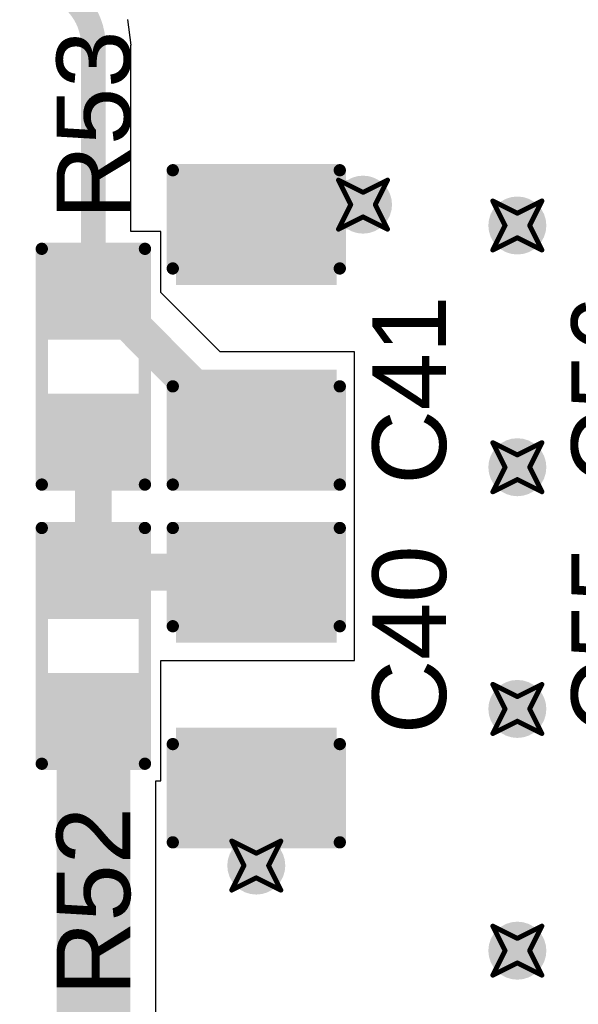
# Model space of a CAD drawing. Header units: inches. Extents: x -0.03 to 9.71, y 0 to 4.44.
# Tile 71 of 118: x 2.57 to 2.79, y 1.12 to 1.52. Entities that reach past the tile are written whole.
import ezdxf

# ---------------------------------------------------------------- set-up
doc = ezdxf.new("R2010")
doc.units = ezdxf.units.IN
doc.header["$MEASUREMENT"] = 0
for name, color, linetype in [('Bottom Layer', 5, 'Continuous'), ('Drill Drawing', 1, 'Continuous'), ('Layer 1', 16, 'Continuous'), ('Layer 2', 76, 'Continuous'), ('Top Layer', 1, 'Continuous'), ('Top Overlay', 2, 'Continuous'), ('Top Paste', 8, 'Continuous'), ('Top Solder', 216, 'Continuous'), ('Via Holes', 16, 'Continuous')]:
    doc.layers.add(name, color=color, linetype=linetype)
doc.styles.add('Arial', font='txt', dxfattribs={"height": 0.2})

# ---------------------------------------------------------------- blocks, each defined once
blk = doc.blocks.new('R___0603_44')
at = {"layer": 'Top Layer'}
for points in [[(-0.015, 0.0175), (-0.015, -0.0175), (-0.045, -0.0175), (-0.045, 0.0175)], [(0.045, 0.0175), (0.045, -0.0175), (0.015, -0.0175), (0.015, 0.0175)]]:
    blk.add_hatch(color=1, dxfattribs=at).paths.add_polyline_path(points)
at = {"layer": 'Top Paste'}
for points in [[(-0.015, 0.0175), (-0.015, -0.0175), (-0.045, -0.0175), (-0.045, 0.0175)], [(0.045, 0.0175), (0.045, -0.0175), (0.015, -0.0175), (0.015, 0.0175)]]:
    blk.add_hatch(color=8, dxfattribs=at).paths.add_polyline_path(points)
at = {"layer": 'Top Solder'}
for points in [[(-0.011, 0.0215), (-0.011, -0.0215), (-0.049, -0.0215), (-0.049, 0.0215)], [(0.049, 0.0215), (0.049, -0.0215), (0.011, -0.0215), (0.011, 0.0215)]]:
    blk.add_hatch(color=216, dxfattribs=at).paths.add_polyline_path(points)
at = {"layer": 'Top Overlay', "const_width": 0.005}
for points in [[(-0.048, 0.021), (0.048, 0.021)], [(-0.048, 0.021), (-0.048, -0.021)], [(0.048, 0.021), (0.048, -0.021)], [(-0.048, -0.021), (0.048, -0.021)]]:
    blk.add_lwpolyline(points, dxfattribs=at)
at = {"layer": 'Top Overlay', "const_width": 0.0025}
for points in [[(-0.04925, 0.021, 1), (-0.04675, 0.021, 1)], [(-0.04925, 0.021, 1), (-0.04675, 0.021, 1)], [(0.04675, 0.021, 1), (0.04925, 0.021, 1)], [(0.04675, 0.021, 1), (0.04925, 0.021, 1)], [(-0.04925, -0.021, 1), (-0.04675, -0.021, 1)], [(-0.04925, -0.021, 1), (-0.04675, -0.021, 1)], [(0.04675, -0.021, 1), (0.04925, -0.021, 1)], [(0.04675, -0.021, 1), (0.04925, -0.021, 1)]]:
    blk.add_lwpolyline(points, format="xyb", close=True, dxfattribs=at)
blk = doc.blocks.new('R___0603_45')
at = {"layer": 'Top Layer'}
for points in [[(-0.015, 0.0175), (-0.015, -0.0175), (-0.045, -0.0175), (-0.045, 0.0175)], [(0.045, 0.0175), (0.045, -0.0175), (0.015, -0.0175), (0.015, 0.0175)]]:
    blk.add_hatch(color=1, dxfattribs=at).paths.add_polyline_path(points)
at = {"layer": 'Top Paste'}
for points in [[(-0.015, 0.0175), (-0.015, -0.0175), (-0.045, -0.0175), (-0.045, 0.0175)], [(0.045, 0.0175), (0.045, -0.0175), (0.015, -0.0175), (0.015, 0.0175)]]:
    blk.add_hatch(color=8, dxfattribs=at).paths.add_polyline_path(points)
at = {"layer": 'Top Solder'}
for points in [[(-0.011, 0.0215), (-0.011, -0.0215), (-0.049, -0.0215), (-0.049, 0.0215)], [(0.049, 0.0215), (0.049, -0.0215), (0.011, -0.0215), (0.011, 0.0215)]]:
    blk.add_hatch(color=216, dxfattribs=at).paths.add_polyline_path(points)
at = {"layer": 'Top Overlay', "const_width": 0.005}
for points in [[(-0.048, 0.021), (0.048, 0.021)], [(-0.048, 0.021), (-0.048, -0.021)], [(0.048, 0.021), (0.048, -0.021)], [(-0.048, -0.021), (0.048, -0.021)]]:
    blk.add_lwpolyline(points, dxfattribs=at)
at = {"layer": 'Top Overlay', "const_width": 0.0025}
for points in [[(-0.04925, 0.021, 1), (-0.04675, 0.021, 1)], [(-0.04925, 0.021, 1), (-0.04675, 0.021, 1)], [(0.04675, 0.021, 1), (0.04925, 0.021, 1)], [(0.04675, 0.021, 1), (0.04925, 0.021, 1)], [(-0.04925, -0.021, 1), (-0.04675, -0.021, 1)], [(-0.04925, -0.021, 1), (-0.04675, -0.021, 1)], [(0.04675, -0.021, 1), (0.04925, -0.021, 1)], [(0.04675, -0.021, 1), (0.04925, -0.021, 1)]]:
    blk.add_lwpolyline(points, format="xyb", close=True, dxfattribs=at)
blk = doc.blocks.new('C___0805_157')
at = {"layer": 'Top Layer'}
for points in [[(-0.06, 0.03), (-0.02, 0.03), (-0.02, -0.03), (-0.06, -0.03)], [(0.02, 0.03), (0.06, 0.03), (0.06, -0.03), (0.02, -0.03)]]:
    blk.add_hatch(color=1, dxfattribs=at).paths.add_polyline_path(points)
at = {"layer": 'Top Paste'}
for points in [[(-0.06, 0.03), (-0.02, 0.03), (-0.02, -0.03), (-0.06, -0.03)], [(0.02, 0.03), (0.06, 0.03), (0.06, -0.03), (0.02, -0.03)]]:
    blk.add_hatch(color=8, dxfattribs=at).paths.add_polyline_path(points)
at = {"layer": 'Top Solder'}
for points in [[(-0.06276, 0.03276), (-0.01724, 0.03276), (-0.01724, -0.03276), (-0.06276, -0.03276)], [(0.01724, 0.03276), (0.06276, 0.03276), (0.06276, -0.03276), (0.01724, -0.03276)]]:
    blk.add_hatch(color=216, dxfattribs=at).paths.add_polyline_path(points)
at = {"layer": 'Top Overlay', "const_width": 0.005}
for points in [[(-0.064, 0.034), (-0.064, -0.034)], [(-0.064, 0.034), (-0.024, 0.034)], [(0.024, 0.034), (0.064, 0.034)], [(0.064, 0.034), (0.064, -0.034)], [(-0.064, -0.034), (-0.024, -0.034)], [(0.024, -0.034), (0.064, -0.034)]]:
    blk.add_lwpolyline(points, dxfattribs=at)
at = {"layer": 'Top Overlay', "const_width": 0.0025}
for points in [[(-0.06525, 0.034, 1), (-0.06275, 0.034, 1)], [(-0.06525, 0.034, 1), (-0.06275, 0.034, 1)], [(-0.02525, 0.034, 1), (-0.02275, 0.034, 1)], [(0.02275, 0.034, 1), (0.02525, 0.034, 1)], [(0.06275, 0.034, 1), (0.06525, 0.034, 1)], [(0.06275, 0.034, 1), (0.06525, 0.034, 1)], [(-0.06525, -0.034, 1), (-0.06275, -0.034, 1)], [(-0.06525, -0.034, 1), (-0.06275, -0.034, 1)], [(-0.02525, -0.034, 1), (-0.02275, -0.034, 1)], [(0.02275, -0.034, 1), (0.02525, -0.034, 1)], [(0.06275, -0.034, 1), (0.06525, -0.034, 1)], [(0.06275, -0.034, 1), (0.06525, -0.034, 1)]]:
    blk.add_lwpolyline(points, format="xyb", close=True, dxfattribs=at)
blk = doc.blocks.new('C___0805_158')
at = {"layer": 'Top Layer'}
for points in [[(-0.06, 0.03), (-0.02, 0.03), (-0.02, -0.03), (-0.06, -0.03)], [(0.02, 0.03), (0.06, 0.03), (0.06, -0.03), (0.02, -0.03)]]:
    blk.add_hatch(color=1, dxfattribs=at).paths.add_polyline_path(points)
at = {"layer": 'Top Paste'}
for points in [[(-0.06, 0.03), (-0.02, 0.03), (-0.02, -0.03), (-0.06, -0.03)], [(0.02, 0.03), (0.06, 0.03), (0.06, -0.03), (0.02, -0.03)]]:
    blk.add_hatch(color=8, dxfattribs=at).paths.add_polyline_path(points)
at = {"layer": 'Top Solder'}
for points in [[(-0.06276, 0.03276), (-0.01724, 0.03276), (-0.01724, -0.03276), (-0.06276, -0.03276)], [(0.01724, 0.03276), (0.06276, 0.03276), (0.06276, -0.03276), (0.01724, -0.03276)]]:
    blk.add_hatch(color=216, dxfattribs=at).paths.add_polyline_path(points)
at = {"layer": 'Top Overlay', "const_width": 0.005}
for points in [[(-0.064, -0.034), (-0.064, 0.034)], [(-0.024, 0.034), (-0.064, 0.034)], [(0.064, 0.034), (0.024, 0.034)], [(0.064, -0.034), (0.064, 0.034)], [(-0.024, -0.034), (-0.064, -0.034)], [(0.064, -0.034), (0.024, -0.034)]]:
    blk.add_lwpolyline(points, dxfattribs=at)
at = {"layer": 'Top Overlay', "const_width": 0.0025}
for points in [[(-0.06525, 0.034, 1), (-0.06275, 0.034, 1)], [(-0.06525, 0.034, 1), (-0.06275, 0.034, 1)], [(-0.02525, 0.034, 1), (-0.02275, 0.034, 1)], [(0.02275, 0.034, 1), (0.02525, 0.034, 1)], [(0.06275, 0.034, 1), (0.06525, 0.034, 1)], [(0.06275, 0.034, 1), (0.06525, 0.034, 1)], [(-0.06525, -0.034, 1), (-0.06275, -0.034, 1)], [(-0.06525, -0.034, 1), (-0.06275, -0.034, 1)], [(-0.02525, -0.034, 1), (-0.02275, -0.034, 1)], [(0.02275, -0.034, 1), (0.02525, -0.034, 1)], [(0.06275, -0.034, 1), (0.06525, -0.034, 1)], [(0.06275, -0.034, 1), (0.06525, -0.034, 1)]]:
    blk.add_lwpolyline(points, format="xyb", close=True, dxfattribs=at)

msp = doc.modelspace()

# ---------------------------------------------------------------- hatches: boundary and pattern name
at = {"layer": 'Bottom Layer'}
h = msp.add_hatch(color=5, dxfattribs=at)
edge = h.paths.add_edge_path()
edge.add_arc((2.70488, 1.44551), 0.01181, 0, 360)
h = msp.add_hatch(color=5, dxfattribs=at)
edge = h.paths.add_edge_path()
edge.add_arc((2.76772, 1.43701), 0.01181, 0, 360)
h = msp.add_hatch(color=5, dxfattribs=at)
edge = h.paths.add_edge_path()
edge.add_arc((2.76772, 1.33858), 0.01181, 0, 360)
h = msp.add_hatch(color=5, dxfattribs=at)
edge = h.paths.add_edge_path()
edge.add_arc((2.76772, 1.24016), 0.01181, 0, 360)
h = msp.add_hatch(color=5, dxfattribs=at)
edge = h.paths.add_edge_path()
edge.add_arc((2.66142, 1.17638), 0.01181, 0, 360)
h = msp.add_hatch(color=5, dxfattribs=at)
edge = h.paths.add_edge_path()
edge.add_arc((2.76772, 1.14173), 0.01181, 0, 360)
at = {"layer": 'Layer 1'}
h = msp.add_hatch(color=16, dxfattribs=at)
edge = h.paths.add_edge_path()
edge.add_arc((2.70488, 1.44551), 0.01181, 0, 360)
h = msp.add_hatch(color=16, dxfattribs=at)
edge = h.paths.add_edge_path()
edge.add_arc((2.76772, 1.43701), 0.01181, 0, 360)
h = msp.add_hatch(color=16, dxfattribs=at)
edge = h.paths.add_edge_path()
edge.add_arc((2.76772, 1.33858), 0.01181, 0, 360)
h = msp.add_hatch(color=16, dxfattribs=at)
edge = h.paths.add_edge_path()
edge.add_arc((2.76772, 1.24016), 0.01181, 0, 360)
h = msp.add_hatch(color=16, dxfattribs=at)
edge = h.paths.add_edge_path()
edge.add_arc((2.66142, 1.17638), 0.01181, 0, 360)
h = msp.add_hatch(color=16, dxfattribs=at)
edge = h.paths.add_edge_path()
edge.add_arc((2.76772, 1.14173), 0.01181, 0, 360)
at = {"layer": 'Layer 2'}
h = msp.add_hatch(color=76, dxfattribs=at)
edge = h.paths.add_edge_path()
edge.add_arc((2.70488, 1.44551), 0.01181, 0, 360)
h = msp.add_hatch(color=76, dxfattribs=at)
edge = h.paths.add_edge_path()
edge.add_arc((2.76772, 1.43701), 0.01181, 0, 360)
h = msp.add_hatch(color=76, dxfattribs=at)
edge = h.paths.add_edge_path()
edge.add_arc((2.76772, 1.33858), 0.01181, 0, 360)
h = msp.add_hatch(color=76, dxfattribs=at)
edge = h.paths.add_edge_path()
edge.add_arc((2.76772, 1.24016), 0.01181, 0, 360)
h = msp.add_hatch(color=76, dxfattribs=at)
edge = h.paths.add_edge_path()
edge.add_arc((2.66142, 1.17638), 0.01181, 0, 360)
h = msp.add_hatch(color=76, dxfattribs=at)
edge = h.paths.add_edge_path()
edge.add_arc((2.76772, 1.14173), 0.01181, 0, 360)
at = {"layer": 'Top Layer'}
h = msp.add_hatch(color=1, dxfattribs=at)
edge = h.paths.add_edge_path()
edge.add_arc((2.70488, 1.44551), 0.01181, 0, 360)
h = msp.add_hatch(color=1, dxfattribs=at)
edge = h.paths.add_edge_path()
edge.add_arc((2.76772, 1.43701), 0.01181, 0, 360)
h = msp.add_hatch(color=1, dxfattribs=at)
edge = h.paths.add_edge_path()
edge.add_arc((2.76772, 1.33858), 0.01181, 0, 360)
h = msp.add_hatch(color=1, dxfattribs=at)
edge = h.paths.add_edge_path()
edge.add_arc((2.76772, 1.24016), 0.01181, 0, 360)
h = msp.add_hatch(color=1, dxfattribs=at)
edge = h.paths.add_edge_path()
edge.add_arc((2.66142, 1.17638), 0.01181, 0, 360)
h = msp.add_hatch(color=1, dxfattribs=at)
edge = h.paths.add_edge_path()
edge.add_arc((2.76772, 1.14173), 0.01181, 0, 360)
at = {"layer": 'Via Holes'}
h = msp.add_hatch(color=7, dxfattribs=at)
edge = h.paths.add_edge_path()
edge.add_arc((2.70488, 1.44551), 0.00591, 0, 360)
h = msp.add_hatch(color=7, dxfattribs=at)
edge = h.paths.add_edge_path()
edge.add_arc((2.76772, 1.43701), 0.00591, 0, 360)
h = msp.add_hatch(color=7, dxfattribs=at)
edge = h.paths.add_edge_path()
edge.add_arc((2.76772, 1.33858), 0.00591, 0, 360)
h = msp.add_hatch(color=7, dxfattribs=at)
edge = h.paths.add_edge_path()
edge.add_arc((2.76772, 1.24016), 0.00591, 0, 360)
h = msp.add_hatch(color=7, dxfattribs=at)
edge = h.paths.add_edge_path()
edge.add_arc((2.66142, 1.17638), 0.00591, 0, 360)
h = msp.add_hatch(color=7, dxfattribs=at)
edge = h.paths.add_edge_path()
edge.add_arc((2.76772, 1.14173), 0.00591, 0, 360)

# ---------------------------------------------------------------- linework, layer by layer
at = {"layer": 'Drill Drawing', "const_width": 0.002}
for points in [[(2.69488, 1.45551), (2.70488, 1.45051)], [(2.69488, 1.45551), (2.69988, 1.44551)], [(2.70488, 1.45051), (2.71488, 1.45551)], [(2.70988, 1.44551), (2.71488, 1.45551)], [(2.75772, 1.44701), (2.76772, 1.44201)], [(2.75772, 1.44701), (2.76272, 1.43701)], [(2.76772, 1.44201), (2.77772, 1.44701)], [(2.77272, 1.43701), (2.77772, 1.44701)], [(2.69488, 1.43551), (2.69988, 1.44551)], [(2.70988, 1.44551), (2.71488, 1.43551)], [(2.69488, 1.43551), (2.70488, 1.44051)], [(2.70488, 1.44051), (2.71488, 1.43551)], [(2.75772, 1.42701), (2.76272, 1.43701)], [(2.77272, 1.43701), (2.77772, 1.42701)], [(2.75772, 1.42701), (2.76772, 1.43201)], [(2.76772, 1.43201), (2.77772, 1.42701)], [(2.75772, 1.34858), (2.76772, 1.34358)], [(2.75772, 1.34858), (2.76272, 1.33858)], [(2.76772, 1.34358), (2.77772, 1.34858)], [(2.77272, 1.33858), (2.77772, 1.34858)], [(2.75772, 1.32858), (2.76272, 1.33858)], [(2.77272, 1.33858), (2.77772, 1.32858)], [(2.75772, 1.32858), (2.76772, 1.33358)], [(2.76772, 1.33358), (2.77772, 1.32858)], [(2.75772, 1.25016), (2.76772, 1.24516)], [(2.75772, 1.25016), (2.76272, 1.24016)], [(2.76772, 1.24516), (2.77772, 1.25016)], [(2.77272, 1.24016), (2.77772, 1.25016)], [(2.75772, 1.23016), (2.76272, 1.24016)], [(2.77272, 1.24016), (2.77772, 1.23016)], [(2.75772, 1.23016), (2.76772, 1.23516)], [(2.76772, 1.23516), (2.77772, 1.23016)], [(2.65142, 1.18638), (2.66142, 1.18138)], [(2.65142, 1.18638), (2.65642, 1.17638)], [(2.66142, 1.18138), (2.67142, 1.18638)], [(2.66642, 1.17638), (2.67142, 1.18638)], [(2.65142, 1.16638), (2.65642, 1.17638)], [(2.66642, 1.17638), (2.67142, 1.16638)], [(2.65142, 1.16638), (2.66142, 1.17138)], [(2.66142, 1.17138), (2.67142, 1.16638)], [(2.75772, 1.15173), (2.76772, 1.14673)], [(2.75772, 1.15173), (2.76272, 1.14173)], [(2.76772, 1.14673), (2.77772, 1.15173)], [(2.77272, 1.14173), (2.77772, 1.15173)], [(2.75772, 1.13173), (2.76272, 1.14173)], [(2.77272, 1.14173), (2.77772, 1.13173)], [(2.75772, 1.13173), (2.76772, 1.13673)], [(2.76772, 1.13673), (2.77772, 1.13173)]]:
    msp.add_lwpolyline(points, dxfattribs=at)
at = {"layer": 'Drill Drawing', "const_width": 0.001}
for points in [[(2.69438, 1.45551, 1), (2.69538, 1.45551, 1)], [(2.69438, 1.45551, 1), (2.69538, 1.45551, 1)], [(2.71438, 1.45551, 1), (2.71538, 1.45551, 1)], [(2.71438, 1.45551, 1), (2.71538, 1.45551, 1)], [(2.70438, 1.45051, 1), (2.70538, 1.45051, 1)], [(2.70438, 1.45051, 1), (2.70538, 1.45051, 1)], [(2.75722, 1.44701, 1), (2.75822, 1.44701, 1)], [(2.75722, 1.44701, 1), (2.75822, 1.44701, 1)], [(2.77722, 1.44701, 1), (2.77822, 1.44701, 1)], [(2.77722, 1.44701, 1), (2.77822, 1.44701, 1)], [(2.69938, 1.44551, 1), (2.70038, 1.44551, 1)], [(2.69938, 1.44551, 1), (2.70038, 1.44551, 1)], [(2.70938, 1.44551, 1), (2.71038, 1.44551, 1)], [(2.70938, 1.44551, 1), (2.71038, 1.44551, 1)], [(2.70438, 1.44051, 1), (2.70538, 1.44051, 1)], [(2.70438, 1.44051, 1), (2.70538, 1.44051, 1)], [(2.76722, 1.44201, 1), (2.76822, 1.44201, 1)], [(2.76722, 1.44201, 1), (2.76822, 1.44201, 1)], [(2.69438, 1.43551, 1), (2.69538, 1.43551, 1)], [(2.69438, 1.43551, 1), (2.69538, 1.43551, 1)], [(2.71438, 1.43551, 1), (2.71538, 1.43551, 1)], [(2.71438, 1.43551, 1), (2.71538, 1.43551, 1)], [(2.76222, 1.43701, 1), (2.76322, 1.43701, 1)], [(2.76222, 1.43701, 1), (2.76322, 1.43701, 1)], [(2.77222, 1.43701, 1), (2.77322, 1.43701, 1)], [(2.77222, 1.43701, 1), (2.77322, 1.43701, 1)], [(2.76722, 1.43201, 1), (2.76822, 1.43201, 1)], [(2.76722, 1.43201, 1), (2.76822, 1.43201, 1)], [(2.75722, 1.42701, 1), (2.75822, 1.42701, 1)], [(2.75722, 1.42701, 1), (2.75822, 1.42701, 1)], [(2.77722, 1.42701, 1), (2.77822, 1.42701, 1)], [(2.77722, 1.42701, 1), (2.77822, 1.42701, 1)], [(2.75722, 1.34858, 1), (2.75822, 1.34858, 1)], [(2.75722, 1.34858, 1), (2.75822, 1.34858, 1)], [(2.77722, 1.34858, 1), (2.77822, 1.34858, 1)], [(2.77722, 1.34858, 1), (2.77822, 1.34858, 1)], [(2.76722, 1.34358, 1), (2.76822, 1.34358, 1)], [(2.76722, 1.34358, 1), (2.76822, 1.34358, 1)], [(2.76222, 1.33858, 1), (2.76322, 1.33858, 1)], [(2.76222, 1.33858, 1), (2.76322, 1.33858, 1)], [(2.77222, 1.33858, 1), (2.77322, 1.33858, 1)], [(2.77222, 1.33858, 1), (2.77322, 1.33858, 1)], [(2.76722, 1.33358, 1), (2.76822, 1.33358, 1)], [(2.76722, 1.33358, 1), (2.76822, 1.33358, 1)], [(2.75722, 1.32858, 1), (2.75822, 1.32858, 1)], [(2.75722, 1.32858, 1), (2.75822, 1.32858, 1)], [(2.77722, 1.32858, 1), (2.77822, 1.32858, 1)], [(2.77722, 1.32858, 1), (2.77822, 1.32858, 1)], [(2.75722, 1.25016, 1), (2.75822, 1.25016, 1)], [(2.75722, 1.25016, 1), (2.75822, 1.25016, 1)], [(2.77722, 1.25016, 1), (2.77822, 1.25016, 1)], [(2.77722, 1.25016, 1), (2.77822, 1.25016, 1)], [(2.76722, 1.24516, 1), (2.76822, 1.24516, 1)], [(2.76722, 1.24516, 1), (2.76822, 1.24516, 1)], [(2.76222, 1.24016, 1), (2.76322, 1.24016, 1)], [(2.76222, 1.24016, 1), (2.76322, 1.24016, 1)], [(2.77222, 1.24016, 1), (2.77322, 1.24016, 1)], [(2.77222, 1.24016, 1), (2.77322, 1.24016, 1)], [(2.76722, 1.23516, 1), (2.76822, 1.23516, 1)], [(2.76722, 1.23516, 1), (2.76822, 1.23516, 1)], [(2.75722, 1.23016, 1), (2.75822, 1.23016, 1)], [(2.75722, 1.23016, 1), (2.75822, 1.23016, 1)], [(2.77722, 1.23016, 1), (2.77822, 1.23016, 1)], [(2.77722, 1.23016, 1), (2.77822, 1.23016, 1)], [(2.65092, 1.18638, 1), (2.65192, 1.18638, 1)], [(2.65092, 1.18638, 1), (2.65192, 1.18638, 1)], [(2.67092, 1.18638, 1), (2.67192, 1.18638, 1)], [(2.67092, 1.18638, 1), (2.67192, 1.18638, 1)], [(2.66092, 1.18138, 1), (2.66192, 1.18138, 1)], [(2.66092, 1.18138, 1), (2.66192, 1.18138, 1)], [(2.65592, 1.17638, 1), (2.65692, 1.17638, 1)], [(2.65592, 1.17638, 1), (2.65692, 1.17638, 1)], [(2.66592, 1.17638, 1), (2.66692, 1.17638, 1)], [(2.66592, 1.17638, 1), (2.66692, 1.17638, 1)], [(2.66092, 1.17138, 1), (2.66192, 1.17138, 1)], [(2.66092, 1.17138, 1), (2.66192, 1.17138, 1)], [(2.65092, 1.16638, 1), (2.65192, 1.16638, 1)], [(2.65092, 1.16638, 1), (2.65192, 1.16638, 1)], [(2.67092, 1.16638, 1), (2.67192, 1.16638, 1)], [(2.67092, 1.16638, 1), (2.67192, 1.16638, 1)], [(2.75722, 1.15173, 1), (2.75822, 1.15173, 1)], [(2.75722, 1.15173, 1), (2.75822, 1.15173, 1)], [(2.77722, 1.15173, 1), (2.77822, 1.15173, 1)], [(2.77722, 1.15173, 1), (2.77822, 1.15173, 1)], [(2.76722, 1.14673, 1), (2.76822, 1.14673, 1)], [(2.76722, 1.14673, 1), (2.76822, 1.14673, 1)], [(2.76222, 1.14173, 1), (2.76322, 1.14173, 1)], [(2.76222, 1.14173, 1), (2.76322, 1.14173, 1)], [(2.77222, 1.14173, 1), (2.77322, 1.14173, 1)], [(2.77222, 1.14173, 1), (2.77322, 1.14173, 1)], [(2.76722, 1.13673, 1), (2.76822, 1.13673, 1)], [(2.76722, 1.13673, 1), (2.76822, 1.13673, 1)], [(2.75722, 1.13173, 1), (2.75822, 1.13173, 1)], [(2.75722, 1.13173, 1), (2.75822, 1.13173, 1)], [(2.77722, 1.13173, 1), (2.77822, 1.13173, 1)], [(2.77722, 1.13173, 1), (2.77822, 1.13173, 1)]]:
    msp.add_lwpolyline(points, format="xyb", close=True, dxfattribs=at)
at = {"layer": 'Top Layer'}
for p, q in [((2.61042, 1.51043), (2.60905, 1.52088)), ((2.61037, 1.43451), (2.61037, 1.51043)), ((2.61037, 1.51043), (2.61042, 1.51043)), ((2.62258, 1.43451), (2.61037, 1.43451)), ((2.62258, 1.40972), (2.62258, 1.43451)), ((2.64667, 1.38551), (2.62258, 1.40972)), ((2.70142, 1.38551), (2.64667, 1.38551)), ((2.70142, 1.32551), (2.70142, 1.38551)), ((2.70142, 1.31984), (2.70142, 1.32551)), ((2.70142, 1.32551), (2.70142, 1.32551)), ((2.70142, 1.25984), (2.70142, 1.31984)), ((2.70142, 1.31984), (2.70142, 1.31984)), ((2.62258, 1.21084), (2.62258, 1.25984)), ((2.62258, 1.25984), (2.70142, 1.25984)), ((2.62057, 1.02362), (2.62057, 1.21084)), ((2.62057, 1.21084), (2.62258, 1.21084))]:
    msp.add_line(p, q, dxfattribs=at)
at = {"layer": 'Top Layer', "const_width": 0.01}
msp.add_lwpolyline([(2.57008, 1.53543, -0.414214), (2.59508, 1.51043)], format="xyb", dxfattribs=at)
at = {"layer": 'Top Layer'}
for points, const_width in [([(2.59508, 1.40951), (2.59508, 1.51043)], 0.01), ([(2.66142, 1.44551), (2.70488, 1.44551)], 0.02), ([(2.59508, 1.40951), (2.60508, 1.40201)], 0.015), ([(2.60508, 1.40201), (2.63892, 1.36801)], 0.015), ([(2.63892, 1.36801), (2.66142, 1.35551)], 0.015), ([(2.59508, 1.29584), (2.59508, 1.34951)], 0.015), ([(2.59508, 1.29584), (2.65542, 1.29584)], 0.015), ([(2.59508, 0.92815), (2.59508, 1.23584)], 0.03), ([(2.66142, 1.17638), (2.66142, 1.21984)], 0.02)]:
    msp.add_lwpolyline(points, dxfattribs=dict(at, const_width=const_width))
for points, const_width in [([(2.59258, 1.51043, 1), (2.59758, 1.51043, 1)], 0.005), ([(2.59258, 1.51043, 1), (2.59758, 1.51043, 1)], 0.005), ([(2.65642, 1.44551, 1), (2.66642, 1.44551, 1)], 0.01), ([(2.69988, 1.44551, 1), (2.70988, 1.44551, 1)], 0.01), ([(2.59133, 1.40951, 1), (2.59883, 1.40951, 1)], 0.0075), ([(2.59258, 1.40951, 1), (2.59758, 1.40951, 1)], 0.005), ([(2.60133, 1.40201, 1), (2.60883, 1.40201, 1)], 0.0075), ([(2.60133, 1.40201, 1), (2.60883, 1.40201, 1)], 0.0075), ([(2.63517, 1.36801, 1), (2.64267, 1.36801, 1)], 0.0075), ([(2.63517, 1.36801, 1), (2.64267, 1.36801, 1)], 0.0075), ([(2.65767, 1.35551, 1), (2.66517, 1.35551, 1)], 0.0075), ([(2.59133, 1.34951, 1), (2.59883, 1.34951, 1)], 0.0075), ([(2.59133, 1.29584, 1), (2.59883, 1.29584, 1)], 0.0075), ([(2.59133, 1.29584, 1), (2.59883, 1.29584, 1)], 0.0075), ([(2.65167, 1.29584, 1), (2.65917, 1.29584, 1)], 0.0075), ([(2.58758, 1.23584, 1), (2.60258, 1.23584, 1)], 0.015), ([(2.65642, 1.21984, 1), (2.66642, 1.21984, 1)], 0.01), ([(2.65642, 1.17638, 1), (2.66642, 1.17638, 1)], 0.01)]:
    msp.add_lwpolyline(points, format="xyb", close=True, dxfattribs=dict(at, const_width=const_width))

# ---------------------------------------------------------------- block references
for name, p, rotation in [('C___0805_157', (2.66142, 1.39551), 90), ('R___0603_44', (2.59508, 1.37951), 90), ('R___0603_45', (2.59508, 1.26584), 90), ('C___0805_158', (2.66142, 1.24984), 270)]:
    msp.add_blockref(name, p, dxfattribs=dict(rotation=rotation))

# ---------------------------------------------------------------- texts
at = {"layer": 'Top Overlay', "style": 'Arial'}
for s, p in [('R53', (2.61007, 1.43949)), ('C41', (2.73869, 1.33151)), ('C56', (2.81969, 1.33151)), ('C40', (2.73869, 1.22986)), ('C55', (2.81969, 1.22986)), ('R52', (2.61007, 1.12333))]:
    msp.add_text(s, height=0.03, rotation=90, dxfattribs=at).set_placement(p)

doc.saveas('drawing.dxf')
